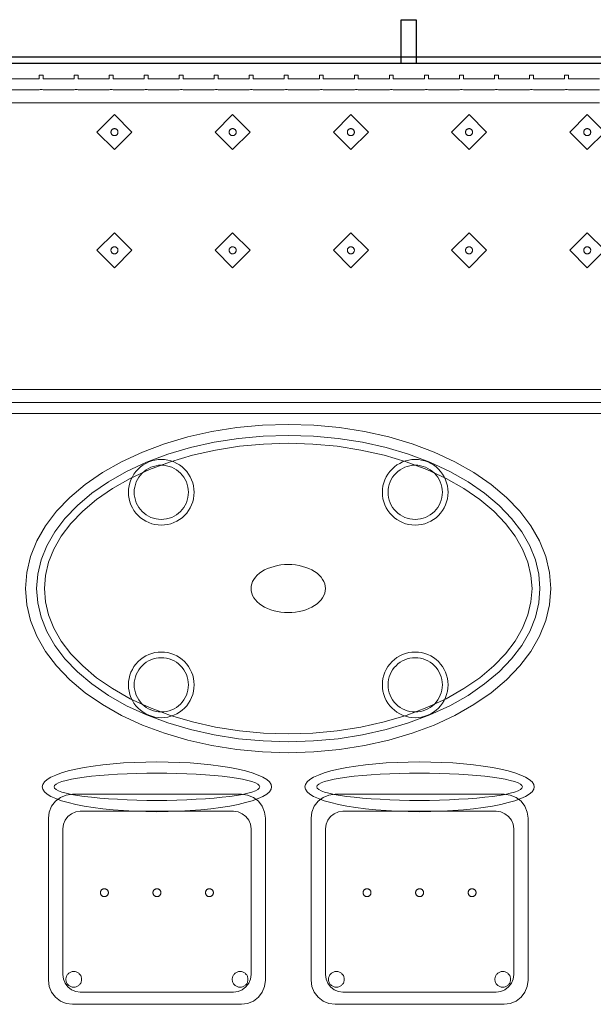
# Model space of a CAD drawing. Header units: metres. Extents: x 2172.2 to 2210.6, y 415.3 to 458.1.
# Tile 63 of 67: x 2189.9 to 2191.2, y 451.4 to 453.7. Entities that reach past the tile are written whole.
import ezdxf

# ---------------------------------------------------------------- set-up
doc = ezdxf.new("R2010")
doc.units = ezdxf.units.M
for name, color, linetype, lineweight in [('NC_N1_BANQUETTES', 7, 'CONTINUOUS', 13), ('NC_N1_CHAIRS', 7, 'CONTINUOUS', 13), ('NC_N1_GLAZING', 7, 'CONTINUOUS', 13), ('NC_N1_TABLES', 7, 'CONTINUOUS', 13), ('NC_N1_WALLS', 7, 'CONTINUOUS', 25)]:
    doc.layers.add(name, color=color, linetype=linetype, lineweight=lineweight)

# ---------------------------------------------------------------- blocks, each defined once
blk = doc.blocks.new('NC_N1_ARCHITECTURE')
at = {"layer": 'NC_N1_GLAZING', "linetype": 'CONTINUOUS', "lineweight": -2}
blk.add_lwpolyline([(2.11142, 19.591097), (-3.23858, 19.591097), (-3.23858, 19.606096), (2.11142, 19.606096)], close=True, dxfattribs=at)
at = {"layer": 'NC_N1_WALLS', "linetype": 'CONTINUOUS', "lineweight": -2}
blk.add_lwpolyline([(0.76942, 19.691095), (0.80342, 19.691095), (0.80342, 19.591097), (0.76942, 19.591097)], close=True, dxfattribs=at)
blk = doc.blocks.new('NC_N1_TRIANGLE_L_BANQUETTE')
at = {"color": 0, "linetype": 'CONTINUOUS', "lineweight": -2}
for points in [[(0.8, 0.8), (4.35, 0.8)], [(3.64, 0.035), (3.569, 0.035), (3.569, 0.027), (3.56, 0.027), (3.56, 0.035), (3.489, 0.035), (3.489, 0.027), (3.48, 0.027), (3.48, 0.035), (3.409, 0.035), (3.409, 0.027), (3.4, 0.027), (3.4, 0.035), (3.329, 0.035), (3.329, 0.027), (3.32, 0.027), (3.32, 0.035), (3.249, 0.035), (3.249, 0.027), (3.24, 0.027), (3.24, 0.035), (3.169, 0.035), (3.169, 0.027), (3.16, 0.027), (3.16, 0.035), (3.089, 0.035), (3.089, 0.027), (3.08, 0.027), (3.08, 0.035), (3.009, 0.035), (3.009, 0.027), (3, 0.027), (3, 0.035), (2.929, 0.035), (2.929, 0.027), (2.92, 0.027), (2.92, 0.035), (2.849, 0.035), (2.849, 0.027), (2.84, 0.027), (2.84, 0.035), (2.769, 0.035), (2.769, 0.027), (2.76, 0.027), (2.76, 0.035), (2.689, 0.035), (2.689, 0.027), (2.68, 0.027), (2.68, 0.035), (2.609, 0.035), (2.609, 0.027), (2.6, 0.027), (2.6, 0.035), (2.529, 0.035), (2.529, 0.027), (2.52, 0.027), (2.52, 0.035), (2.449, 0.035), (2.449, 0.027), (2.44, 0.027), (2.44, 0.035), (2.369, 0.035), (2.369, 0.027), (2.36, 0.027), (2.36, 0.035), (2.289, 0.035)], [(0.8, 0.775), (4.325, 0.775)], [(3.64, 0.06), (3.569, 0.06), (3.5665, 0.0599), (3.5645, 0.0596), (3.5625, 0.0599), (3.56, 0.06), (3.489, 0.06), (3.4865, 0.0599), (3.4845, 0.0596), (3.4825, 0.0599), (3.48, 0.06), (3.409, 0.06), (3.4065, 0.0599), (3.4045, 0.0596), (3.4025, 0.0599), (3.4, 0.06), (3.329, 0.06), (3.3265, 0.0599), (3.3245, 0.0596), (3.3225, 0.0599), (3.32, 0.06), (3.249, 0.06), (3.2465, 0.0599), (3.2445, 0.0596), (3.2425, 0.0599), (3.24, 0.06), (3.169, 0.06), (3.1665, 0.0599), (3.1645, 0.0596), (3.1625, 0.0599), (3.16, 0.06), (3.089, 0.06), (3.0865, 0.0599), (3.0845, 0.0596), (3.0825, 0.0599), (3.08, 0.06), (3.009, 0.06), (3.0065, 0.0599), (3.0045, 0.0596), (3.0025, 0.0599), (3, 0.06), (2.929, 0.06), (2.9265, 0.0599), (2.9245, 0.0596), (2.9225, 0.0599), (2.92, 0.06), (2.849, 0.06), (2.8465, 0.0599), (2.8445, 0.0596), (2.8425, 0.0599), (2.84, 0.06), (2.769, 0.06), (2.7665, 0.0599), (2.7645, 0.0596), (2.7625, 0.0599), (2.76, 0.06), (2.689, 0.06), (2.6865, 0.0599), (2.6845, 0.0596), (2.6825, 0.0599), (2.68, 0.06), (2.609, 0.06), (2.6065, 0.0599), (2.6045, 0.0596), (2.6025, 0.0599), (2.6, 0.06), (2.529, 0.06), (2.5265, 0.0599), (2.5245, 0.0596), (2.5225, 0.0599), (2.52, 0.06), (2.449, 0.06), (2.4465, 0.0599), (2.4445, 0.0596), (2.4425, 0.0599), (2.44, 0.06), (2.369, 0.06), (2.3665, 0.0599), (2.3645, 0.0596), (2.3625, 0.0599), (2.36, 0.06), (2.289, 0.06)], [(0.8, 0.745), (4.295, 0.745)], [(3.64, 0.09), (3.569, 0.09), (3.5645, 0.0898), (3.56, 0.09), (3.489, 0.09), (3.4845, 0.0898), (3.48, 0.09), (3.409, 0.09), (3.4045, 0.0898), (3.4, 0.09), (3.329, 0.09), (3.3245, 0.0898), (3.32, 0.09), (3.249, 0.09), (3.2445, 0.0898), (3.24, 0.09), (3.169, 0.09), (3.1645, 0.0898), (3.16, 0.09), (3.089, 0.09), (3.0845, 0.0898), (3.08, 0.09), (3.009, 0.09), (3.0045, 0.0898), (3, 0.09), (2.929, 0.09), (2.9245, 0.0898), (2.92, 0.09), (2.849, 0.09), (2.8445, 0.0898), (2.84, 0.09), (2.769, 0.09), (2.7645, 0.0898), (2.76, 0.09), (2.689, 0.09), (2.6845, 0.0898), (2.68, 0.09), (2.609, 0.09), (2.6045, 0.0898), (2.6, 0.09), (2.529, 0.09), (2.5245, 0.0898), (2.52, 0.09), (2.449, 0.09), (2.4445, 0.0898), (2.44, 0.09), (2.369, 0.09), (2.3645, 0.0898), (2.36, 0.09), (2.289, 0.09)]]:
    blk.add_lwpolyline(points, dxfattribs=at)
for points in [[(2.317, 0.387), (2.357, 0.427), (2.317, 0.467), (2.277, 0.427)], [(2.587, 0.387), (2.627, 0.427), (2.587, 0.467), (2.547, 0.427)], [(2.857, 0.387), (2.897, 0.427), (2.857, 0.467), (2.817, 0.427)], [(3.127, 0.387), (3.167, 0.427), (3.127, 0.467), (3.087, 0.427)], [(3.397, 0.387), (3.437, 0.427), (3.397, 0.467), (3.357, 0.427)], [(2.325, 0.427), (2.325, 0.4262), (2.3248, 0.4254), (2.3247, 0.4247), (2.3244, 0.4239), (2.3241, 0.4232), (2.3237, 0.4226), (2.3232, 0.4219), (2.3227, 0.4213), (2.3221, 0.4208), (2.3214, 0.4203), (2.3208, 0.4199), (2.3201, 0.4196), (2.3193, 0.4193), (2.3186, 0.4192), (2.3178, 0.419), (2.317, 0.419), (2.3162, 0.419), (2.3154, 0.4192), (2.3147, 0.4193), (2.3139, 0.4196), (2.3132, 0.4199), (2.3126, 0.4203), (2.3119, 0.4208), (2.3113, 0.4213), (2.3108, 0.4219), (2.3103, 0.4226), (2.3099, 0.4232), (2.3096, 0.4239), (2.3093, 0.4247), (2.3092, 0.4254), (2.309, 0.4262), (2.309, 0.427), (2.309, 0.4278), (2.3092, 0.4286), (2.3093, 0.4293), (2.3096, 0.4301), (2.3099, 0.4308), (2.3103, 0.4314), (2.3108, 0.4321), (2.3113, 0.4327), (2.3119, 0.4332), (2.3126, 0.4337), (2.3132, 0.4341), (2.3139, 0.4344), (2.3147, 0.4347), (2.3154, 0.4348), (2.3162, 0.435), (2.317, 0.435), (2.3178, 0.435), (2.3186, 0.4348), (2.3193, 0.4347), (2.3201, 0.4344), (2.3208, 0.4341), (2.3214, 0.4337), (2.3221, 0.4332), (2.3227, 0.4327), (2.3232, 0.4321), (2.3237, 0.4314), (2.3241, 0.4308), (2.3244, 0.4301), (2.3247, 0.4293), (2.3248, 0.4286), (2.325, 0.4278)], [(2.595, 0.427), (2.595, 0.4262), (2.5948, 0.4254), (2.5947, 0.4247), (2.5944, 0.4239), (2.5941, 0.4232), (2.5937, 0.4226), (2.5932, 0.4219), (2.5927, 0.4213), (2.5921, 0.4208), (2.5914, 0.4203), (2.5908, 0.4199), (2.5901, 0.4196), (2.5893, 0.4193), (2.5886, 0.4192), (2.5878, 0.419), (2.587, 0.419), (2.5862, 0.419), (2.5854, 0.4192), (2.5847, 0.4193), (2.5839, 0.4196), (2.5832, 0.4199), (2.5826, 0.4203), (2.5819, 0.4208), (2.5813, 0.4213), (2.5808, 0.4219), (2.5803, 0.4226), (2.5799, 0.4232), (2.5796, 0.4239), (2.5793, 0.4247), (2.5792, 0.4254), (2.579, 0.4262), (2.579, 0.427), (2.579, 0.4278), (2.5792, 0.4286), (2.5793, 0.4293), (2.5796, 0.4301), (2.5799, 0.4308), (2.5803, 0.4314), (2.5808, 0.4321), (2.5813, 0.4327), (2.5819, 0.4332), (2.5826, 0.4337), (2.5832, 0.4341), (2.5839, 0.4344), (2.5847, 0.4347), (2.5854, 0.4348), (2.5862, 0.435), (2.587, 0.435), (2.5878, 0.435), (2.5886, 0.4348), (2.5893, 0.4347), (2.5901, 0.4344), (2.5908, 0.4341), (2.5914, 0.4337), (2.5921, 0.4332), (2.5927, 0.4327), (2.5932, 0.4321), (2.5937, 0.4314), (2.5941, 0.4308), (2.5944, 0.4301), (2.5947, 0.4293), (2.5948, 0.4286), (2.595, 0.4278)], [(2.865, 0.427), (2.865, 0.4262), (2.8648, 0.4254), (2.8647, 0.4247), (2.8644, 0.4239), (2.8641, 0.4232), (2.8637, 0.4226), (2.8632, 0.4219), (2.8627, 0.4213), (2.8621, 0.4208), (2.8614, 0.4203), (2.8608, 0.4199), (2.8601, 0.4196), (2.8593, 0.4193), (2.8586, 0.4192), (2.8578, 0.419), (2.857, 0.419), (2.8562, 0.419), (2.8554, 0.4192), (2.8547, 0.4193), (2.8539, 0.4196), (2.8532, 0.4199), (2.8526, 0.4203), (2.8519, 0.4208), (2.8513, 0.4213), (2.8508, 0.4219), (2.8503, 0.4226), (2.8499, 0.4232), (2.8496, 0.4239), (2.8493, 0.4247), (2.8492, 0.4254), (2.849, 0.4262), (2.849, 0.427), (2.849, 0.4278), (2.8492, 0.4286), (2.8493, 0.4293), (2.8496, 0.4301), (2.8499, 0.4308), (2.8503, 0.4314), (2.8508, 0.4321), (2.8513, 0.4327), (2.8519, 0.4332), (2.8526, 0.4337), (2.8532, 0.4341), (2.8539, 0.4344), (2.8547, 0.4347), (2.8554, 0.4348), (2.8562, 0.435), (2.857, 0.435), (2.8578, 0.435), (2.8586, 0.4348), (2.8593, 0.4347), (2.8601, 0.4344), (2.8608, 0.4341), (2.8614, 0.4337), (2.8621, 0.4332), (2.8627, 0.4327), (2.8632, 0.4321), (2.8637, 0.4314), (2.8641, 0.4308), (2.8644, 0.4301), (2.8647, 0.4293), (2.8648, 0.4286), (2.865, 0.4278)], [(3.135, 0.427), (3.135, 0.4262), (3.1348, 0.4254), (3.1347, 0.4247), (3.1344, 0.4239), (3.1341, 0.4232), (3.1337, 0.4226), (3.1332, 0.4219), (3.1327, 0.4213), (3.1321, 0.4208), (3.1314, 0.4203), (3.1308, 0.4199), (3.1301, 0.4196), (3.1293, 0.4193), (3.1286, 0.4192), (3.1278, 0.419), (3.127, 0.419), (3.1262, 0.419), (3.1254, 0.4192), (3.1247, 0.4193), (3.1239, 0.4196), (3.1232, 0.4199), (3.1226, 0.4203), (3.1219, 0.4208), (3.1213, 0.4213), (3.1208, 0.4219), (3.1203, 0.4226), (3.1199, 0.4232), (3.1196, 0.4239), (3.1193, 0.4247), (3.1192, 0.4254), (3.119, 0.4262), (3.119, 0.427), (3.119, 0.4278), (3.1192, 0.4286), (3.1193, 0.4293), (3.1196, 0.4301), (3.1199, 0.4308), (3.1203, 0.4314), (3.1208, 0.4321), (3.1213, 0.4327), (3.1219, 0.4332), (3.1226, 0.4337), (3.1232, 0.4341), (3.1239, 0.4344), (3.1247, 0.4347), (3.1254, 0.4348), (3.1262, 0.435), (3.127, 0.435), (3.1278, 0.435), (3.1286, 0.4348), (3.1293, 0.4347), (3.1301, 0.4344), (3.1308, 0.4341), (3.1314, 0.4337), (3.1321, 0.4332), (3.1327, 0.4327), (3.1332, 0.4321), (3.1337, 0.4314), (3.1341, 0.4308), (3.1344, 0.4301), (3.1347, 0.4293), (3.1348, 0.4286), (3.135, 0.4278)], [(3.405, 0.427), (3.405, 0.4262), (3.4048, 0.4254), (3.4047, 0.4247), (3.4044, 0.4239), (3.4041, 0.4232), (3.4037, 0.4226), (3.4032, 0.4219), (3.4027, 0.4213), (3.4021, 0.4208), (3.4014, 0.4203), (3.4008, 0.4199), (3.4001, 0.4196), (3.3993, 0.4193), (3.3986, 0.4192), (3.3978, 0.419), (3.397, 0.419), (3.3962, 0.419), (3.3954, 0.4192), (3.3947, 0.4193), (3.3939, 0.4196), (3.3932, 0.4199), (3.3926, 0.4203), (3.3919, 0.4208), (3.3913, 0.4213), (3.3908, 0.4219), (3.3903, 0.4226), (3.3899, 0.4232), (3.3896, 0.4239), (3.3893, 0.4247), (3.3892, 0.4254), (3.389, 0.4262), (3.389, 0.427), (3.389, 0.4278), (3.3892, 0.4286), (3.3893, 0.4293), (3.3896, 0.4301), (3.3899, 0.4308), (3.3903, 0.4314), (3.3908, 0.4321), (3.3913, 0.4327), (3.3919, 0.4332), (3.3926, 0.4337), (3.3932, 0.4341), (3.3939, 0.4344), (3.3947, 0.4347), (3.3954, 0.4348), (3.3962, 0.435), (3.397, 0.435), (3.3978, 0.435), (3.3986, 0.4348), (3.3993, 0.4347), (3.4001, 0.4344), (3.4008, 0.4341), (3.4014, 0.4337), (3.4021, 0.4332), (3.4027, 0.4327), (3.4032, 0.4321), (3.4037, 0.4314), (3.4041, 0.4308), (3.4044, 0.4301), (3.4047, 0.4293), (3.4048, 0.4286), (3.405, 0.4278)], [(2.317, 0.117), (2.357, 0.157), (2.317, 0.197), (2.277, 0.157)], [(2.587, 0.117), (2.627, 0.157), (2.587, 0.197), (2.547, 0.157)], [(2.857, 0.117), (2.897, 0.157), (2.857, 0.197), (2.817, 0.157)], [(3.127, 0.117), (3.167, 0.157), (3.127, 0.197), (3.087, 0.157)], [(3.397, 0.117), (3.437, 0.157), (3.397, 0.197), (3.357, 0.157)], [(2.325, 0.157), (2.325, 0.1562), (2.3248, 0.1554), (2.3247, 0.1547), (2.3244, 0.1539), (2.3241, 0.1532), (2.3237, 0.1526), (2.3232, 0.1519), (2.3227, 0.1513), (2.3221, 0.1508), (2.3214, 0.1503), (2.3208, 0.1499), (2.3201, 0.1496), (2.3193, 0.1493), (2.3186, 0.1492), (2.3178, 0.149), (2.317, 0.149), (2.3162, 0.149), (2.3154, 0.1492), (2.3147, 0.1493), (2.3139, 0.1496), (2.3132, 0.1499), (2.3126, 0.1503), (2.3119, 0.1508), (2.3113, 0.1513), (2.3108, 0.1519), (2.3103, 0.1526), (2.3099, 0.1532), (2.3096, 0.1539), (2.3093, 0.1547), (2.3092, 0.1554), (2.309, 0.1562), (2.309, 0.157), (2.309, 0.1578), (2.3092, 0.1586), (2.3093, 0.1593), (2.3096, 0.1601), (2.3099, 0.1608), (2.3103, 0.1614), (2.3108, 0.1621), (2.3113, 0.1627), (2.3119, 0.1632), (2.3126, 0.1637), (2.3132, 0.1641), (2.3139, 0.1644), (2.3147, 0.1647), (2.3154, 0.1648), (2.3162, 0.165), (2.317, 0.165), (2.3178, 0.165), (2.3186, 0.1648), (2.3193, 0.1647), (2.3201, 0.1644), (2.3208, 0.1641), (2.3214, 0.1637), (2.3221, 0.1632), (2.3227, 0.1627), (2.3232, 0.1621), (2.3237, 0.1614), (2.3241, 0.1608), (2.3244, 0.1601), (2.3247, 0.1593), (2.3248, 0.1586), (2.325, 0.1578)], [(2.595, 0.157), (2.595, 0.1562), (2.5948, 0.1554), (2.5947, 0.1547), (2.5944, 0.1539), (2.5941, 0.1532), (2.5937, 0.1526), (2.5932, 0.1519), (2.5927, 0.1513), (2.5921, 0.1508), (2.5914, 0.1503), (2.5908, 0.1499), (2.5901, 0.1496), (2.5893, 0.1493), (2.5886, 0.1492), (2.5878, 0.149), (2.587, 0.149), (2.5862, 0.149), (2.5854, 0.1492), (2.5847, 0.1493), (2.5839, 0.1496), (2.5832, 0.1499), (2.5826, 0.1503), (2.5819, 0.1508), (2.5813, 0.1513), (2.5808, 0.1519), (2.5803, 0.1526), (2.5799, 0.1532), (2.5796, 0.1539), (2.5793, 0.1547), (2.5792, 0.1554), (2.579, 0.1562), (2.579, 0.157), (2.579, 0.1578), (2.5792, 0.1586), (2.5793, 0.1593), (2.5796, 0.1601), (2.5799, 0.1608), (2.5803, 0.1614), (2.5808, 0.1621), (2.5813, 0.1627), (2.5819, 0.1632), (2.5826, 0.1637), (2.5832, 0.1641), (2.5839, 0.1644), (2.5847, 0.1647), (2.5854, 0.1648), (2.5862, 0.165), (2.587, 0.165), (2.5878, 0.165), (2.5886, 0.1648), (2.5893, 0.1647), (2.5901, 0.1644), (2.5908, 0.1641), (2.5914, 0.1637), (2.5921, 0.1632), (2.5927, 0.1627), (2.5932, 0.1621), (2.5937, 0.1614), (2.5941, 0.1608), (2.5944, 0.1601), (2.5947, 0.1593), (2.5948, 0.1586), (2.595, 0.1578)], [(2.865, 0.157), (2.865, 0.1562), (2.8648, 0.1554), (2.8647, 0.1547), (2.8644, 0.1539), (2.8641, 0.1532), (2.8637, 0.1526), (2.8632, 0.1519), (2.8627, 0.1513), (2.8621, 0.1508), (2.8614, 0.1503), (2.8608, 0.1499), (2.8601, 0.1496), (2.8593, 0.1493), (2.8586, 0.1492), (2.8578, 0.149), (2.857, 0.149), (2.8562, 0.149), (2.8554, 0.1492), (2.8547, 0.1493), (2.8539, 0.1496), (2.8532, 0.1499), (2.8526, 0.1503), (2.8519, 0.1508), (2.8513, 0.1513), (2.8508, 0.1519), (2.8503, 0.1526), (2.8499, 0.1532), (2.8496, 0.1539), (2.8493, 0.1547), (2.8492, 0.1554), (2.849, 0.1562), (2.849, 0.157), (2.849, 0.1578), (2.8492, 0.1586), (2.8493, 0.1593), (2.8496, 0.1601), (2.8499, 0.1608), (2.8503, 0.1614), (2.8508, 0.1621), (2.8513, 0.1627), (2.8519, 0.1632), (2.8526, 0.1637), (2.8532, 0.1641), (2.8539, 0.1644), (2.8547, 0.1647), (2.8554, 0.1648), (2.8562, 0.165), (2.857, 0.165), (2.8578, 0.165), (2.8586, 0.1648), (2.8593, 0.1647), (2.8601, 0.1644), (2.8608, 0.1641), (2.8614, 0.1637), (2.8621, 0.1632), (2.8627, 0.1627), (2.8632, 0.1621), (2.8637, 0.1614), (2.8641, 0.1608), (2.8644, 0.1601), (2.8647, 0.1593), (2.8648, 0.1586), (2.865, 0.1578)], [(3.135, 0.157), (3.135, 0.1562), (3.1348, 0.1554), (3.1347, 0.1547), (3.1344, 0.1539), (3.1341, 0.1532), (3.1337, 0.1526), (3.1332, 0.1519), (3.1327, 0.1513), (3.1321, 0.1508), (3.1314, 0.1503), (3.1308, 0.1499), (3.1301, 0.1496), (3.1293, 0.1493), (3.1286, 0.1492), (3.1278, 0.149), (3.127, 0.149), (3.1262, 0.149), (3.1254, 0.1492), (3.1247, 0.1493), (3.1239, 0.1496), (3.1232, 0.1499), (3.1226, 0.1503), (3.1219, 0.1508), (3.1213, 0.1513), (3.1208, 0.1519), (3.1203, 0.1526), (3.1199, 0.1532), (3.1196, 0.1539), (3.1193, 0.1547), (3.1192, 0.1554), (3.119, 0.1562), (3.119, 0.157), (3.119, 0.1578), (3.1192, 0.1586), (3.1193, 0.1593), (3.1196, 0.1601), (3.1199, 0.1608), (3.1203, 0.1614), (3.1208, 0.1621), (3.1213, 0.1627), (3.1219, 0.1632), (3.1226, 0.1637), (3.1232, 0.1641), (3.1239, 0.1644), (3.1247, 0.1647), (3.1254, 0.1648), (3.1262, 0.165), (3.127, 0.165), (3.1278, 0.165), (3.1286, 0.1648), (3.1293, 0.1647), (3.1301, 0.1644), (3.1308, 0.1641), (3.1314, 0.1637), (3.1321, 0.1632), (3.1327, 0.1627), (3.1332, 0.1621), (3.1337, 0.1614), (3.1341, 0.1608), (3.1344, 0.1601), (3.1347, 0.1593), (3.1348, 0.1586), (3.135, 0.1578)], [(3.405, 0.157), (3.405, 0.1562), (3.4048, 0.1554), (3.4047, 0.1547), (3.4044, 0.1539), (3.4041, 0.1532), (3.4037, 0.1526), (3.4032, 0.1519), (3.4027, 0.1513), (3.4021, 0.1508), (3.4014, 0.1503), (3.4008, 0.1499), (3.4001, 0.1496), (3.3993, 0.1493), (3.3986, 0.1492), (3.3978, 0.149), (3.397, 0.149), (3.3962, 0.149), (3.3954, 0.1492), (3.3947, 0.1493), (3.3939, 0.1496), (3.3932, 0.1499), (3.3926, 0.1503), (3.3919, 0.1508), (3.3913, 0.1513), (3.3908, 0.1519), (3.3903, 0.1526), (3.3899, 0.1532), (3.3896, 0.1539), (3.3893, 0.1547), (3.3892, 0.1554), (3.389, 0.1562), (3.389, 0.157), (3.389, 0.1578), (3.3892, 0.1586), (3.3893, 0.1593), (3.3896, 0.1601), (3.3899, 0.1608), (3.3903, 0.1614), (3.3908, 0.1621), (3.3913, 0.1627), (3.3919, 0.1632), (3.3926, 0.1637), (3.3932, 0.1641), (3.3939, 0.1644), (3.3947, 0.1647), (3.3954, 0.1648), (3.3962, 0.165), (3.397, 0.165), (3.3978, 0.165), (3.3986, 0.1648), (3.3993, 0.1647), (3.4001, 0.1644), (3.4008, 0.1641), (3.4014, 0.1637), (3.4021, 0.1632), (3.4027, 0.1627), (3.4032, 0.1621), (3.4037, 0.1614), (3.4041, 0.1608), (3.4044, 0.1601), (3.4047, 0.1593), (3.4048, 0.1586), (3.405, 0.1578)]]:
    blk.add_lwpolyline(points, close=True, dxfattribs=at)
blk = doc.blocks.new('NC_N1_DINING_2')
at = {"color": 0, "linetype": 'CONTINUOUS', "lineweight": -2}
for points in [[(0.6, 0), (0.5971, 0.0368), (0.5885, 0.0732), (0.5742, 0.1089), (0.5543, 0.1435), (0.5292, 0.1768), (0.4989, 0.2083), (0.4638, 0.2379), (0.4243, 0.2652), (0.3806, 0.2899), (0.3333, 0.3118), (0.2828, 0.3307), (0.2296, 0.3465), (0.1742, 0.3589), (0.1171, 0.3678), (0.0588, 0.3732), (0, 0.375), (-0.0588, 0.3732), (-0.1171, 0.3678), (-0.1742, 0.3589), (-0.2296, 0.3465), (-0.2828, 0.3307), (-0.3333, 0.3118), (-0.3806, 0.2899), (-0.4243, 0.2652), (-0.4638, 0.2379), (-0.4989, 0.2083), (-0.5292, 0.1768), (-0.5543, 0.1435), (-0.5742, 0.1089), (-0.5885, 0.0732), (-0.5971, 0.0368), (-0.6, 0), (-0.5971, -0.0368), (-0.5885, -0.0732), (-0.5742, -0.1089), (-0.5543, -0.1435), (-0.5292, -0.1768), (-0.4989, -0.2083), (-0.4638, -0.2379), (-0.4243, -0.2652), (-0.3806, -0.2899), (-0.3333, -0.3118), (-0.2828, -0.3307), (-0.2296, -0.3465), (-0.1742, -0.3589), (-0.1171, -0.3678), (-0.0588, -0.3732), (0, -0.375), (0.0588, -0.3732), (0.1171, -0.3678), (0.1742, -0.3589), (0.2296, -0.3465), (0.2828, -0.3307), (0.3333, -0.3118), (0.3806, -0.2899), (0.4243, -0.2652), (0.4638, -0.2379), (0.4989, -0.2083), (0.5292, -0.1768), (0.5543, -0.1435), (0.5742, -0.1089), (0.5885, -0.0732), (0.5971, -0.0368)], [(0.5749, 0), (0.5723, -0.0329), (0.5646, -0.0656), (0.5516, -0.0979), (0.5334, -0.1297), (0.5101, -0.1605), (0.4818, -0.1901), (0.4486, -0.218), (0.411, -0.244), (0.3692, -0.2676), (0.3237, -0.2887), (0.2749, -0.307), (0.2233, -0.3222), (0.1695, -0.3343), (0.114, -0.343), (0.0573, -0.3482), (0, -0.35), (-0.0573, -0.3482), (-0.114, -0.343), (-0.1695, -0.3343), (-0.2233, -0.3222), (-0.2749, -0.307), (-0.3237, -0.2887), (-0.3692, -0.2676), (-0.411, -0.244), (-0.4486, -0.218), (-0.4818, -0.1901), (-0.5101, -0.1605), (-0.5334, -0.1297), (-0.5516, -0.0979), (-0.5646, -0.0656), (-0.5723, -0.0329), (-0.5749, 0), (-0.5723, 0.0329), (-0.5646, 0.0656), (-0.5516, 0.0979), (-0.5334, 0.1297), (-0.5101, 0.1605), (-0.4818, 0.1901), (-0.4486, 0.218), (-0.411, 0.244), (-0.3692, 0.2676), (-0.3237, 0.2887), (-0.2749, 0.307), (-0.2233, 0.3222), (-0.1695, 0.3343), (-0.114, 0.343), (-0.0573, 0.3482), (0, 0.35), (0.0573, 0.3482), (0.114, 0.343), (0.1695, 0.3343), (0.2233, 0.3222), (0.2749, 0.307), (0.3237, 0.2887), (0.3692, 0.2676), (0.411, 0.244), (0.4486, 0.218), (0.4818, 0.1901), (0.5101, 0.1605), (0.5334, 0.1297), (0.5516, 0.0979), (0.5646, 0.0656), (0.5723, 0.0329)], [(0.5569, 0), (0.5545, -0.0301), (0.5474, -0.0601), (0.5354, -0.0901), (0.5184, -0.1198), (0.4964, -0.1488), (0.4694, -0.1769), (0.4377, -0.2037), (0.4014, -0.2287), (0.361, -0.2516), (0.3167, -0.2721), (0.2692, -0.2899), (0.2188, -0.3048), (0.1661, -0.3166), (0.1117, -0.3251), (0.0562, -0.3303), (0, -0.332), (-0.0562, -0.3303), (-0.1117, -0.3251), (-0.1661, -0.3166), (-0.2188, -0.3048), (-0.2692, -0.2899), (-0.3167, -0.2721), (-0.361, -0.2516), (-0.4014, -0.2287), (-0.4377, -0.2037), (-0.4694, -0.1769), (-0.4964, -0.1488), (-0.5184, -0.1198), (-0.5354, -0.0901), (-0.5474, -0.0601), (-0.5545, -0.0301), (-0.5569, 0), (-0.5545, 0.0301), (-0.5474, 0.0601), (-0.5354, 0.0901), (-0.5184, 0.1198), (-0.4964, 0.1488), (-0.4694, 0.1769), (-0.4377, 0.2037), (-0.4014, 0.2287), (-0.361, 0.2516), (-0.3167, 0.2721), (-0.2692, 0.2899), (-0.2188, 0.3048), (-0.1661, 0.3166), (-0.1117, 0.3251), (-0.0562, 0.3303), (0, 0.332), (0.0562, 0.3303), (0.1117, 0.3251), (0.1661, 0.3166), (0.2188, 0.3048), (0.2692, 0.2899), (0.3167, 0.2721), (0.361, 0.2516), (0.4014, 0.2287), (0.4377, 0.2037), (0.4694, 0.1769), (0.4964, 0.1488), (0.5184, 0.1198), (0.5354, 0.0901), (0.5474, 0.0601), (0.5545, 0.0301)], [(-0.215, 0.22), (-0.2154, 0.2126), (-0.2164, 0.2054), (-0.2182, 0.1982), (-0.2207, 0.1913), (-0.2239, 0.1846), (-0.2276, 0.1783), (-0.232, 0.1724), (-0.237, 0.167), (-0.2424, 0.162), (-0.2483, 0.1576), (-0.2546, 0.1539), (-0.2613, 0.1507), (-0.2682, 0.1482), (-0.2754, 0.1464), (-0.2826, 0.1454), (-0.29, 0.145), (-0.2974, 0.1454), (-0.3046, 0.1464), (-0.3118, 0.1482), (-0.3187, 0.1507), (-0.3254, 0.1539), (-0.3317, 0.1576), (-0.3376, 0.162), (-0.343, 0.167), (-0.348, 0.1724), (-0.3524, 0.1783), (-0.3561, 0.1846), (-0.3593, 0.1913), (-0.3618, 0.1982), (-0.3636, 0.2054), (-0.3646, 0.2126), (-0.365, 0.22), (-0.3646, 0.2274), (-0.3636, 0.2346), (-0.3618, 0.2418), (-0.3593, 0.2487), (-0.3561, 0.2554), (-0.3524, 0.2617), (-0.348, 0.2676), (-0.343, 0.273), (-0.3376, 0.278), (-0.3317, 0.2824), (-0.3254, 0.2861), (-0.3187, 0.2893), (-0.3118, 0.2918), (-0.3046, 0.2936), (-0.2974, 0.2946), (-0.29, 0.295), (-0.2826, 0.2946), (-0.2754, 0.2936), (-0.2682, 0.2918), (-0.2613, 0.2893), (-0.2546, 0.2861), (-0.2483, 0.2824), (-0.2424, 0.278), (-0.237, 0.273), (-0.232, 0.2676), (-0.2276, 0.2617), (-0.2239, 0.2554), (-0.2207, 0.2487), (-0.2182, 0.2418), (-0.2164, 0.2346), (-0.2154, 0.2274)], [(0.365, 0.22), (0.3646, 0.2126), (0.3636, 0.2054), (0.3618, 0.1982), (0.3593, 0.1913), (0.3561, 0.1846), (0.3524, 0.1783), (0.348, 0.1724), (0.343, 0.167), (0.3376, 0.162), (0.3317, 0.1576), (0.3254, 0.1539), (0.3187, 0.1507), (0.3118, 0.1482), (0.3046, 0.1464), (0.2974, 0.1454), (0.29, 0.145), (0.2826, 0.1454), (0.2754, 0.1464), (0.2682, 0.1482), (0.2613, 0.1507), (0.2546, 0.1539), (0.2483, 0.1576), (0.2424, 0.162), (0.237, 0.167), (0.232, 0.1724), (0.2276, 0.1783), (0.2239, 0.1846), (0.2207, 0.1913), (0.2182, 0.1982), (0.2164, 0.2054), (0.2154, 0.2126), (0.215, 0.22), (0.2154, 0.2274), (0.2164, 0.2346), (0.2182, 0.2418), (0.2207, 0.2487), (0.2239, 0.2554), (0.2276, 0.2617), (0.232, 0.2676), (0.237, 0.273), (0.2424, 0.278), (0.2483, 0.2824), (0.2546, 0.2861), (0.2613, 0.2893), (0.2682, 0.2918), (0.2754, 0.2936), (0.2826, 0.2946), (0.29, 0.295), (0.2974, 0.2946), (0.3046, 0.2936), (0.3118, 0.2918), (0.3187, 0.2893), (0.3254, 0.2861), (0.3317, 0.2824), (0.3376, 0.278), (0.343, 0.273), (0.348, 0.2676), (0.3524, 0.2617), (0.3561, 0.2554), (0.3593, 0.2487), (0.3618, 0.2418), (0.3636, 0.2346), (0.3646, 0.2274)], [(-0.228, 0.22), (-0.2283, 0.2139), (-0.2292, 0.2079), (-0.2307, 0.202), (-0.2327, 0.1963), (-0.2353, 0.1908), (-0.2384, 0.1856), (-0.2421, 0.1807), (-0.2462, 0.1762), (-0.2507, 0.1721), (-0.2556, 0.1684), (-0.2608, 0.1653), (-0.2663, 0.1627), (-0.272, 0.1607), (-0.2779, 0.1592), (-0.2839, 0.1583), (-0.29, 0.158), (-0.2961, 0.1583), (-0.3021, 0.1592), (-0.308, 0.1607), (-0.3137, 0.1627), (-0.3192, 0.1653), (-0.3244, 0.1684), (-0.3293, 0.1721), (-0.3338, 0.1762), (-0.3379, 0.1807), (-0.3416, 0.1856), (-0.3447, 0.1908), (-0.3473, 0.1963), (-0.3493, 0.202), (-0.3508, 0.2079), (-0.3517, 0.2139), (-0.352, 0.22), (-0.3517, 0.2261), (-0.3508, 0.2321), (-0.3493, 0.238), (-0.3473, 0.2437), (-0.3447, 0.2492), (-0.3416, 0.2544), (-0.3379, 0.2593), (-0.3338, 0.2638), (-0.3293, 0.2679), (-0.3244, 0.2716), (-0.3192, 0.2747), (-0.3137, 0.2773), (-0.308, 0.2793), (-0.3021, 0.2808), (-0.2961, 0.2817), (-0.29, 0.282), (-0.2839, 0.2817), (-0.2779, 0.2808), (-0.272, 0.2793), (-0.2663, 0.2773), (-0.2608, 0.2747), (-0.2556, 0.2716), (-0.2507, 0.2679), (-0.2462, 0.2638), (-0.2421, 0.2593), (-0.2384, 0.2544), (-0.2353, 0.2492), (-0.2327, 0.2437), (-0.2307, 0.238), (-0.2292, 0.2321), (-0.2283, 0.2261)], [(0.352, 0.22), (0.3517, 0.2139), (0.3508, 0.2079), (0.3493, 0.202), (0.3473, 0.1963), (0.3447, 0.1908), (0.3416, 0.1856), (0.3379, 0.1807), (0.3338, 0.1762), (0.3293, 0.1721), (0.3244, 0.1684), (0.3192, 0.1653), (0.3137, 0.1627), (0.308, 0.1607), (0.3021, 0.1592), (0.2961, 0.1583), (0.29, 0.158), (0.2839, 0.1583), (0.2779, 0.1592), (0.272, 0.1607), (0.2663, 0.1627), (0.2608, 0.1653), (0.2556, 0.1684), (0.2507, 0.1721), (0.2462, 0.1762), (0.2421, 0.1807), (0.2384, 0.1856), (0.2353, 0.1908), (0.2327, 0.1963), (0.2307, 0.202), (0.2292, 0.2079), (0.2283, 0.2139), (0.228, 0.22), (0.2283, 0.2261), (0.2292, 0.2321), (0.2307, 0.238), (0.2327, 0.2437), (0.2353, 0.2492), (0.2384, 0.2544), (0.2421, 0.2593), (0.2462, 0.2638), (0.2507, 0.2679), (0.2556, 0.2716), (0.2608, 0.2747), (0.2663, 0.2773), (0.272, 0.2793), (0.2779, 0.2808), (0.2839, 0.2817), (0.29, 0.282), (0.2961, 0.2817), (0.3021, 0.2808), (0.308, 0.2793), (0.3137, 0.2773), (0.3192, 0.2747), (0.3244, 0.2716), (0.3293, 0.2679), (0.3338, 0.2638), (0.3379, 0.2593), (0.3416, 0.2544), (0.3447, 0.2492), (0.3473, 0.2437), (0.3493, 0.238), (0.3508, 0.2321), (0.3517, 0.2261)], [(0.085, 0), (0.0846, 0.0054), (0.0834, 0.0107), (0.0813, 0.016), (0.0785, 0.021), (0.075, 0.0259), (0.0707, 0.0306), (0.0657, 0.0349), (0.0601, 0.0389), (0.0539, 0.0425), (0.0472, 0.0457), (0.0401, 0.0485), (0.0325, 0.0508), (0.0247, 0.0526), (0.0166, 0.0539), (0.0083, 0.0547), (0, 0.055), (-0.0083, 0.0547), (-0.0166, 0.0539), (-0.0247, 0.0526), (-0.0325, 0.0508), (-0.0401, 0.0485), (-0.0472, 0.0457), (-0.0539, 0.0425), (-0.0601, 0.0389), (-0.0657, 0.0349), (-0.0707, 0.0306), (-0.075, 0.0259), (-0.0785, 0.021), (-0.0813, 0.016), (-0.0834, 0.0107), (-0.0846, 0.0054), (-0.085, 0), (-0.0846, -0.0054), (-0.0834, -0.0107), (-0.0813, -0.016), (-0.0785, -0.021), (-0.075, -0.0259), (-0.0707, -0.0306), (-0.0657, -0.0349), (-0.0601, -0.0389), (-0.0539, -0.0425), (-0.0472, -0.0457), (-0.0401, -0.0485), (-0.0325, -0.0508), (-0.0247, -0.0526), (-0.0166, -0.0539), (-0.0083, -0.0547), (0, -0.055), (0.0083, -0.0547), (0.0166, -0.0539), (0.0247, -0.0526), (0.0325, -0.0508), (0.0401, -0.0485), (0.0472, -0.0457), (0.0539, -0.0425), (0.0601, -0.0389), (0.0657, -0.0349), (0.0707, -0.0306), (0.075, -0.0259), (0.0785, -0.021), (0.0813, -0.016), (0.0834, -0.0107), (0.0846, -0.0054)], [(-0.215, -0.22), (-0.2154, -0.2274), (-0.2164, -0.2346), (-0.2182, -0.2418), (-0.2207, -0.2487), (-0.2239, -0.2554), (-0.2276, -0.2617), (-0.232, -0.2676), (-0.237, -0.273), (-0.2424, -0.278), (-0.2483, -0.2824), (-0.2546, -0.2861), (-0.2613, -0.2893), (-0.2682, -0.2918), (-0.2754, -0.2936), (-0.2826, -0.2946), (-0.29, -0.295), (-0.2974, -0.2946), (-0.3046, -0.2936), (-0.3118, -0.2918), (-0.3187, -0.2893), (-0.3254, -0.2861), (-0.3317, -0.2824), (-0.3376, -0.278), (-0.343, -0.273), (-0.348, -0.2676), (-0.3524, -0.2617), (-0.3561, -0.2554), (-0.3593, -0.2487), (-0.3618, -0.2418), (-0.3636, -0.2346), (-0.3646, -0.2274), (-0.365, -0.22), (-0.3646, -0.2126), (-0.3636, -0.2054), (-0.3618, -0.1982), (-0.3593, -0.1913), (-0.3561, -0.1846), (-0.3524, -0.1783), (-0.348, -0.1724), (-0.343, -0.167), (-0.3376, -0.162), (-0.3317, -0.1576), (-0.3254, -0.1539), (-0.3187, -0.1507), (-0.3118, -0.1482), (-0.3046, -0.1464), (-0.2974, -0.1454), (-0.29, -0.145), (-0.2826, -0.1454), (-0.2754, -0.1464), (-0.2682, -0.1482), (-0.2613, -0.1507), (-0.2546, -0.1539), (-0.2483, -0.1576), (-0.2424, -0.162), (-0.237, -0.167), (-0.232, -0.1724), (-0.2276, -0.1783), (-0.2239, -0.1846), (-0.2207, -0.1913), (-0.2182, -0.1982), (-0.2164, -0.2054), (-0.2154, -0.2126)], [(0.365, -0.22), (0.3646, -0.2274), (0.3636, -0.2346), (0.3618, -0.2418), (0.3593, -0.2487), (0.3561, -0.2554), (0.3524, -0.2617), (0.348, -0.2676), (0.343, -0.273), (0.3376, -0.278), (0.3317, -0.2824), (0.3254, -0.2861), (0.3187, -0.2893), (0.3118, -0.2918), (0.3046, -0.2936), (0.2974, -0.2946), (0.29, -0.295), (0.2826, -0.2946), (0.2754, -0.2936), (0.2682, -0.2918), (0.2613, -0.2893), (0.2546, -0.2861), (0.2483, -0.2824), (0.2424, -0.278), (0.237, -0.273), (0.232, -0.2676), (0.2276, -0.2617), (0.2239, -0.2554), (0.2207, -0.2487), (0.2182, -0.2418), (0.2164, -0.2346), (0.2154, -0.2274), (0.215, -0.22), (0.2154, -0.2126), (0.2164, -0.2054), (0.2182, -0.1982), (0.2207, -0.1913), (0.2239, -0.1846), (0.2276, -0.1783), (0.232, -0.1724), (0.237, -0.167), (0.2424, -0.162), (0.2483, -0.1576), (0.2546, -0.1539), (0.2613, -0.1507), (0.2682, -0.1482), (0.2754, -0.1464), (0.2826, -0.1454), (0.29, -0.145), (0.2974, -0.1454), (0.3046, -0.1464), (0.3118, -0.1482), (0.3187, -0.1507), (0.3254, -0.1539), (0.3317, -0.1576), (0.3376, -0.162), (0.343, -0.167), (0.348, -0.1724), (0.3524, -0.1783), (0.3561, -0.1846), (0.3593, -0.1913), (0.3618, -0.1982), (0.3636, -0.2054), (0.3646, -0.2126)], [(-0.228, -0.22), (-0.2283, -0.2261), (-0.2292, -0.2321), (-0.2307, -0.238), (-0.2327, -0.2437), (-0.2353, -0.2492), (-0.2384, -0.2544), (-0.2421, -0.2593), (-0.2462, -0.2638), (-0.2507, -0.2679), (-0.2556, -0.2716), (-0.2608, -0.2747), (-0.2663, -0.2773), (-0.272, -0.2793), (-0.2779, -0.2808), (-0.2839, -0.2817), (-0.29, -0.282), (-0.2961, -0.2817), (-0.3021, -0.2808), (-0.308, -0.2793), (-0.3137, -0.2773), (-0.3192, -0.2747), (-0.3244, -0.2716), (-0.3293, -0.2679), (-0.3338, -0.2638), (-0.3379, -0.2593), (-0.3416, -0.2544), (-0.3447, -0.2492), (-0.3473, -0.2437), (-0.3493, -0.238), (-0.3508, -0.2321), (-0.3517, -0.2261), (-0.352, -0.22), (-0.3517, -0.2139), (-0.3508, -0.2079), (-0.3493, -0.202), (-0.3473, -0.1963), (-0.3447, -0.1908), (-0.3416, -0.1856), (-0.3379, -0.1807), (-0.3338, -0.1762), (-0.3293, -0.1721), (-0.3244, -0.1684), (-0.3192, -0.1653), (-0.3137, -0.1627), (-0.308, -0.1607), (-0.3021, -0.1592), (-0.2961, -0.1583), (-0.29, -0.158), (-0.2839, -0.1583), (-0.2779, -0.1592), (-0.272, -0.1607), (-0.2663, -0.1627), (-0.2608, -0.1653), (-0.2556, -0.1684), (-0.2507, -0.1721), (-0.2462, -0.1762), (-0.2421, -0.1807), (-0.2384, -0.1856), (-0.2353, -0.1908), (-0.2327, -0.1963), (-0.2307, -0.202), (-0.2292, -0.2079), (-0.2283, -0.2139)], [(0.352, -0.22), (0.3517, -0.2261), (0.3508, -0.2321), (0.3493, -0.238), (0.3473, -0.2437), (0.3447, -0.2492), (0.3416, -0.2544), (0.3379, -0.2593), (0.3338, -0.2638), (0.3293, -0.2679), (0.3244, -0.2716), (0.3192, -0.2747), (0.3137, -0.2773), (0.308, -0.2793), (0.3021, -0.2808), (0.2961, -0.2817), (0.29, -0.282), (0.2839, -0.2817), (0.2779, -0.2808), (0.272, -0.2793), (0.2663, -0.2773), (0.2608, -0.2747), (0.2556, -0.2716), (0.2507, -0.2679), (0.2462, -0.2638), (0.2421, -0.2593), (0.2384, -0.2544), (0.2353, -0.2492), (0.2327, -0.2437), (0.2307, -0.238), (0.2292, -0.2321), (0.2283, -0.2261), (0.228, -0.22), (0.2283, -0.2139), (0.2292, -0.2079), (0.2307, -0.202), (0.2327, -0.1963), (0.2353, -0.1908), (0.2384, -0.1856), (0.2421, -0.1807), (0.2462, -0.1762), (0.2507, -0.1721), (0.2556, -0.1684), (0.2608, -0.1653), (0.2663, -0.1627), (0.272, -0.1607), (0.2779, -0.1592), (0.2839, -0.1583), (0.29, -0.158), (0.2961, -0.1583), (0.3021, -0.1592), (0.308, -0.1607), (0.3137, -0.1627), (0.3192, -0.1653), (0.3244, -0.1684), (0.3293, -0.1721), (0.3338, -0.1762), (0.3379, -0.1807), (0.3416, -0.1856), (0.3447, -0.1908), (0.3473, -0.1963), (0.3493, -0.202), (0.3508, -0.2079), (0.3517, -0.2139)]]:
    blk.add_lwpolyline(points, close=True, dxfattribs=at)
blk = doc.blocks.new('NC_N1_CHAIR_IVORY')
at = {"color": 0, "linetype": 'CONTINUOUS', "lineweight": -2}
for points in [[(0.262, 0.222), (0.2607, 0.2276), (0.257, 0.2331), (0.2507, 0.2385), (0.2421, 0.2438), (0.2311, 0.2489), (0.2178, 0.2537), (0.2025, 0.2582), (0.1853, 0.2623), (0.1662, 0.2661), (0.1456, 0.2694), (0.1235, 0.2723), (0.1003, 0.2747), (0.0761, 0.2765), (0.0511, 0.2779), (0.0257, 0.2787), (0, 0.279), (-0.0257, 0.2787), (-0.0511, 0.2779), (-0.0761, 0.2765), (-0.1003, 0.2747), (-0.1235, 0.2723), (-0.1456, 0.2694), (-0.1662, 0.2661), (-0.1853, 0.2623), (-0.2025, 0.2582), (-0.2178, 0.2537), (-0.2311, 0.2489), (-0.2421, 0.2438), (-0.2507, 0.2385), (-0.257, 0.2331), (-0.2607, 0.2276), (-0.262, 0.222), (-0.2607, 0.2164), (-0.257, 0.2109), (-0.2507, 0.2055), (-0.2421, 0.2002), (-0.2311, 0.1951), (-0.2178, 0.1903), (-0.2025, 0.1858), (-0.1853, 0.1817), (-0.1662, 0.1779), (-0.1456, 0.1746), (-0.1235, 0.1717), (-0.1003, 0.1693), (-0.0761, 0.1675), (-0.0511, 0.1661), (-0.0257, 0.1653), (0, 0.165), (0.0257, 0.1653), (0.0511, 0.1661), (0.0761, 0.1675), (0.1003, 0.1693), (0.1235, 0.1717), (0.1456, 0.1746), (0.1662, 0.1779), (0.1853, 0.1817), (0.2025, 0.1858), (0.2178, 0.1903), (0.2311, 0.1951), (0.2421, 0.2002), (0.2507, 0.2055), (0.257, 0.2109), (0.2607, 0.2164)], [(0.235, 0.222), (0.2339, 0.225), (0.2305, 0.228), (0.2249, 0.231), (0.2171, 0.2339), (0.2073, 0.2366), (0.1954, 0.2392), (0.1817, 0.2417), (0.1662, 0.2439), (0.1491, 0.246), (0.1306, 0.2478), (0.1108, 0.2493), (0.0899, 0.2506), (0.0682, 0.2517), (0.0458, 0.2524), (0.023, 0.2529), (0, 0.253), (-0.023, 0.2529), (-0.0458, 0.2524), (-0.0682, 0.2517), (-0.0899, 0.2506), (-0.1108, 0.2493), (-0.1306, 0.2478), (-0.1491, 0.246), (-0.1662, 0.2439), (-0.1817, 0.2417), (-0.1954, 0.2392), (-0.2073, 0.2366), (-0.2171, 0.2339), (-0.2249, 0.231), (-0.2305, 0.228), (-0.2339, 0.225), (-0.235, 0.222), (-0.2339, 0.219), (-0.2305, 0.216), (-0.2249, 0.213), (-0.2171, 0.2101), (-0.2073, 0.2074), (-0.1954, 0.2048), (-0.1817, 0.2023), (-0.1662, 0.2001), (-0.1491, 0.198), (-0.1306, 0.1962), (-0.1108, 0.1947), (-0.0899, 0.1934), (-0.0682, 0.1923), (-0.0458, 0.1916), (-0.023, 0.1911), (0, 0.191), (0.023, 0.1911), (0.0458, 0.1916), (0.0682, 0.1923), (0.0899, 0.1934), (0.1108, 0.1947), (0.1306, 0.1962), (0.1491, 0.198), (0.1662, 0.2001), (0.1817, 0.2023), (0.1954, 0.2048), (0.2073, 0.2074), (0.2171, 0.2101), (0.2249, 0.213), (0.2305, 0.216), (0.2339, 0.219)], [(0.193, -0.275), (-0.193, -0.275), (-0.2072, -0.2731), (-0.2205, -0.2676), (-0.2319, -0.2589), (-0.2406, -0.2475), (-0.2461, -0.2342), (-0.248, -0.22), (-0.248, 0.15), (-0.2461, 0.1642), (-0.2406, 0.1775), (-0.2319, 0.1889), (-0.2205, 0.1976), (-0.2072, 0.2031), (-0.193, 0.205), (0.193, 0.205), (0.2072, 0.2031), (0.2205, 0.1976), (0.2319, 0.1889), (0.2406, 0.1775), (0.2461, 0.1642), (0.248, 0.15), (0.248, -0.22), (0.2461, -0.2342), (0.2406, -0.2475), (0.2319, -0.2589), (0.2205, -0.2676), (0.2072, -0.2731)], [(0.175, -0.247), (-0.175, -0.247), (-0.1854, -0.2456), (-0.195, -0.2416), (-0.2033, -0.2353), (-0.2096, -0.227), (-0.2136, -0.2174), (-0.215, -0.207), (-0.215, 0.126), (-0.2136, 0.1364), (-0.2096, 0.146), (-0.2033, 0.1543), (-0.195, 0.1606), (-0.1854, 0.1646), (-0.175, 0.166), (0.175, 0.166), (0.1854, 0.1646), (0.195, 0.1606), (0.2033, 0.1543), (0.2096, 0.146), (0.2136, 0.1364), (0.215, 0.126), (0.215, -0.207), (0.2136, -0.2174), (0.2096, -0.227), (0.2033, -0.2353), (0.195, -0.2416), (0.1854, -0.2456)], [(-0.111, -0.02), (-0.111, -0.0209), (-0.1112, -0.0218), (-0.1114, -0.0226), (-0.1117, -0.0234), (-0.1121, -0.0242), (-0.1125, -0.025), (-0.113, -0.0257), (-0.1136, -0.0264), (-0.1143, -0.027), (-0.115, -0.0275), (-0.1158, -0.0279), (-0.1166, -0.0283), (-0.1174, -0.0286), (-0.1182, -0.0288), (-0.1191, -0.029), (-0.12, -0.029), (-0.1209, -0.029), (-0.1218, -0.0288), (-0.1226, -0.0286), (-0.1234, -0.0283), (-0.1242, -0.0279), (-0.125, -0.0275), (-0.1257, -0.027), (-0.1264, -0.0264), (-0.127, -0.0257), (-0.1275, -0.025), (-0.1279, -0.0242), (-0.1283, -0.0234), (-0.1286, -0.0226), (-0.1288, -0.0218), (-0.129, -0.0209), (-0.129, -0.02), (-0.129, -0.0191), (-0.1288, -0.0182), (-0.1286, -0.0174), (-0.1283, -0.0166), (-0.1279, -0.0158), (-0.1275, -0.015), (-0.127, -0.0143), (-0.1264, -0.0136), (-0.1257, -0.013), (-0.125, -0.0125), (-0.1242, -0.0121), (-0.1234, -0.0117), (-0.1226, -0.0114), (-0.1218, -0.0112), (-0.1209, -0.011), (-0.12, -0.011), (-0.1191, -0.011), (-0.1182, -0.0112), (-0.1174, -0.0114), (-0.1166, -0.0117), (-0.1158, -0.0121), (-0.115, -0.0125), (-0.1143, -0.013), (-0.1136, -0.0136), (-0.113, -0.0143), (-0.1125, -0.015), (-0.1121, -0.0158), (-0.1117, -0.0166), (-0.1114, -0.0174), (-0.1112, -0.0182), (-0.111, -0.0191)], [(0.009, -0.02), (0.009, -0.0209), (0.0088, -0.0218), (0.0086, -0.0226), (0.0083, -0.0234), (0.0079, -0.0242), (0.0075, -0.025), (0.007, -0.0257), (0.0064, -0.0264), (0.0057, -0.027), (0.005, -0.0275), (0.0042, -0.0279), (0.0034, -0.0283), (0.0026, -0.0286), (0.0018, -0.0288), (0.0009, -0.029), (0, -0.029), (-0.0009, -0.029), (-0.0018, -0.0288), (-0.0026, -0.0286), (-0.0034, -0.0283), (-0.0042, -0.0279), (-0.005, -0.0275), (-0.0057, -0.027), (-0.0064, -0.0264), (-0.007, -0.0257), (-0.0075, -0.025), (-0.0079, -0.0242), (-0.0083, -0.0234), (-0.0086, -0.0226), (-0.0088, -0.0218), (-0.009, -0.0209), (-0.009, -0.02), (-0.009, -0.0191), (-0.0088, -0.0182), (-0.0086, -0.0174), (-0.0083, -0.0166), (-0.0079, -0.0158), (-0.0075, -0.015), (-0.007, -0.0143), (-0.0064, -0.0136), (-0.0057, -0.013), (-0.005, -0.0125), (-0.0042, -0.0121), (-0.0034, -0.0117), (-0.0026, -0.0114), (-0.0018, -0.0112), (-0.0009, -0.011), (0, -0.011), (0.0009, -0.011), (0.0018, -0.0112), (0.0026, -0.0114), (0.0034, -0.0117), (0.0042, -0.0121), (0.005, -0.0125), (0.0057, -0.013), (0.0064, -0.0136), (0.007, -0.0143), (0.0075, -0.015), (0.0079, -0.0158), (0.0083, -0.0166), (0.0086, -0.0174), (0.0088, -0.0182), (0.009, -0.0191)], [(0.129, -0.02), (0.129, -0.0209), (0.1288, -0.0218), (0.1286, -0.0226), (0.1283, -0.0234), (0.1279, -0.0242), (0.1275, -0.025), (0.127, -0.0257), (0.1264, -0.0264), (0.1257, -0.027), (0.125, -0.0275), (0.1242, -0.0279), (0.1234, -0.0283), (0.1226, -0.0286), (0.1218, -0.0288), (0.1209, -0.029), (0.12, -0.029), (0.1191, -0.029), (0.1182, -0.0288), (0.1174, -0.0286), (0.1166, -0.0283), (0.1158, -0.0279), (0.115, -0.0275), (0.1143, -0.027), (0.1136, -0.0264), (0.113, -0.0257), (0.1125, -0.025), (0.1121, -0.0242), (0.1117, -0.0234), (0.1114, -0.0226), (0.1112, -0.0218), (0.111, -0.0209), (0.111, -0.02), (0.111, -0.0191), (0.1112, -0.0182), (0.1114, -0.0174), (0.1117, -0.0166), (0.1121, -0.0158), (0.1125, -0.015), (0.113, -0.0143), (0.1136, -0.0136), (0.1143, -0.013), (0.115, -0.0125), (0.1158, -0.0121), (0.1166, -0.0117), (0.1174, -0.0114), (0.1182, -0.0112), (0.1191, -0.011), (0.12, -0.011), (0.1209, -0.011), (0.1218, -0.0112), (0.1226, -0.0114), (0.1234, -0.0117), (0.1242, -0.0121), (0.125, -0.0125), (0.1257, -0.013), (0.1264, -0.0136), (0.127, -0.0143), (0.1275, -0.015), (0.1279, -0.0158), (0.1283, -0.0166), (0.1286, -0.0174), (0.1288, -0.0182), (0.129, -0.0191)], [(-0.172, -0.218), (-0.1721, -0.2198), (-0.1723, -0.2215), (-0.1728, -0.2232), (-0.1734, -0.2249), (-0.1741, -0.2265), (-0.175, -0.228), (-0.1761, -0.2294), (-0.1773, -0.2307), (-0.1786, -0.2319), (-0.18, -0.233), (-0.1815, -0.2339), (-0.1831, -0.2346), (-0.1848, -0.2352), (-0.1865, -0.2357), (-0.1882, -0.2359), (-0.19, -0.236), (-0.1918, -0.2359), (-0.1935, -0.2357), (-0.1952, -0.2352), (-0.1969, -0.2346), (-0.1985, -0.2339), (-0.2, -0.233), (-0.2014, -0.2319), (-0.2027, -0.2307), (-0.2039, -0.2294), (-0.205, -0.228), (-0.2059, -0.2265), (-0.2066, -0.2249), (-0.2072, -0.2232), (-0.2077, -0.2215), (-0.2079, -0.2198), (-0.208, -0.218), (-0.2079, -0.2162), (-0.2077, -0.2145), (-0.2072, -0.2128), (-0.2066, -0.2111), (-0.2059, -0.2095), (-0.205, -0.208), (-0.2039, -0.2066), (-0.2027, -0.2053), (-0.2014, -0.2041), (-0.2, -0.203), (-0.1985, -0.2021), (-0.1969, -0.2014), (-0.1952, -0.2008), (-0.1935, -0.2003), (-0.1918, -0.2001), (-0.19, -0.2), (-0.1882, -0.2001), (-0.1865, -0.2003), (-0.1848, -0.2008), (-0.1831, -0.2014), (-0.1815, -0.2021), (-0.18, -0.203), (-0.1786, -0.2041), (-0.1773, -0.2053), (-0.1761, -0.2066), (-0.175, -0.208), (-0.1741, -0.2095), (-0.1734, -0.2111), (-0.1728, -0.2128), (-0.1723, -0.2145), (-0.1721, -0.2162)], [(0.208, -0.218), (0.2079, -0.2198), (0.2077, -0.2215), (0.2072, -0.2232), (0.2066, -0.2249), (0.2059, -0.2265), (0.205, -0.228), (0.2039, -0.2294), (0.2027, -0.2307), (0.2014, -0.2319), (0.2, -0.233), (0.1985, -0.2339), (0.1969, -0.2346), (0.1952, -0.2352), (0.1935, -0.2357), (0.1918, -0.2359), (0.19, -0.236), (0.1882, -0.2359), (0.1865, -0.2357), (0.1848, -0.2352), (0.1831, -0.2346), (0.1815, -0.2339), (0.18, -0.233), (0.1786, -0.2319), (0.1773, -0.2307), (0.1761, -0.2294), (0.175, -0.228), (0.1741, -0.2265), (0.1734, -0.2249), (0.1728, -0.2232), (0.1723, -0.2215), (0.1721, -0.2198), (0.172, -0.218), (0.1721, -0.2162), (0.1723, -0.2145), (0.1728, -0.2128), (0.1734, -0.2111), (0.1741, -0.2095), (0.175, -0.208), (0.1761, -0.2066), (0.1773, -0.2053), (0.1786, -0.2041), (0.18, -0.203), (0.1815, -0.2021), (0.1831, -0.2014), (0.1848, -0.2008), (0.1865, -0.2003), (0.1882, -0.2001), (0.19, -0.2), (0.1918, -0.2001), (0.1935, -0.2003), (0.1952, -0.2008), (0.1969, -0.2014), (0.1985, -0.2021), (0.2, -0.203), (0.2014, -0.2041), (0.2027, -0.2053), (0.2039, -0.2066), (0.205, -0.208), (0.2059, -0.2095), (0.2066, -0.2111), (0.2072, -0.2128), (0.2077, -0.2145), (0.2079, -0.2162)]]:
    blk.add_lwpolyline(points, close=True, dxfattribs=at)

msp = doc.modelspace()

# ---------------------------------------------------------------- block references
at = {"layer": 'NC_N1_BANQUETTES', "linetype": 'CONTINUOUS', "rotation": -180}
msp.add_blockref('NC_N1_TRIANGLE_L_BANQUETTE', (2193.5114, 453.5911), dxfattribs=at)
at = {"layer": 'NC_N1_CHAIRS', "linetype": 'CONTINUOUS'}
for p in [(2190.2114, 451.7161), (2190.8114, 451.7161)]:
    msp.add_blockref('NC_N1_CHAIR_IVORY', p, dxfattribs=at)
at = {"layer": 'NC_N1_TABLES', "linetype": 'CONTINUOUS', "rotation": -180}
msp.add_blockref('NC_N1_DINING_2', (2190.5114, 452.3911), dxfattribs=at)
at = {"layer": 'NC_N1_WALLS'}
msp.add_blockref('NC_N1_ARCHITECTURE', (2190, 434), dxfattribs=at)

doc.saveas('drawing.dxf')
